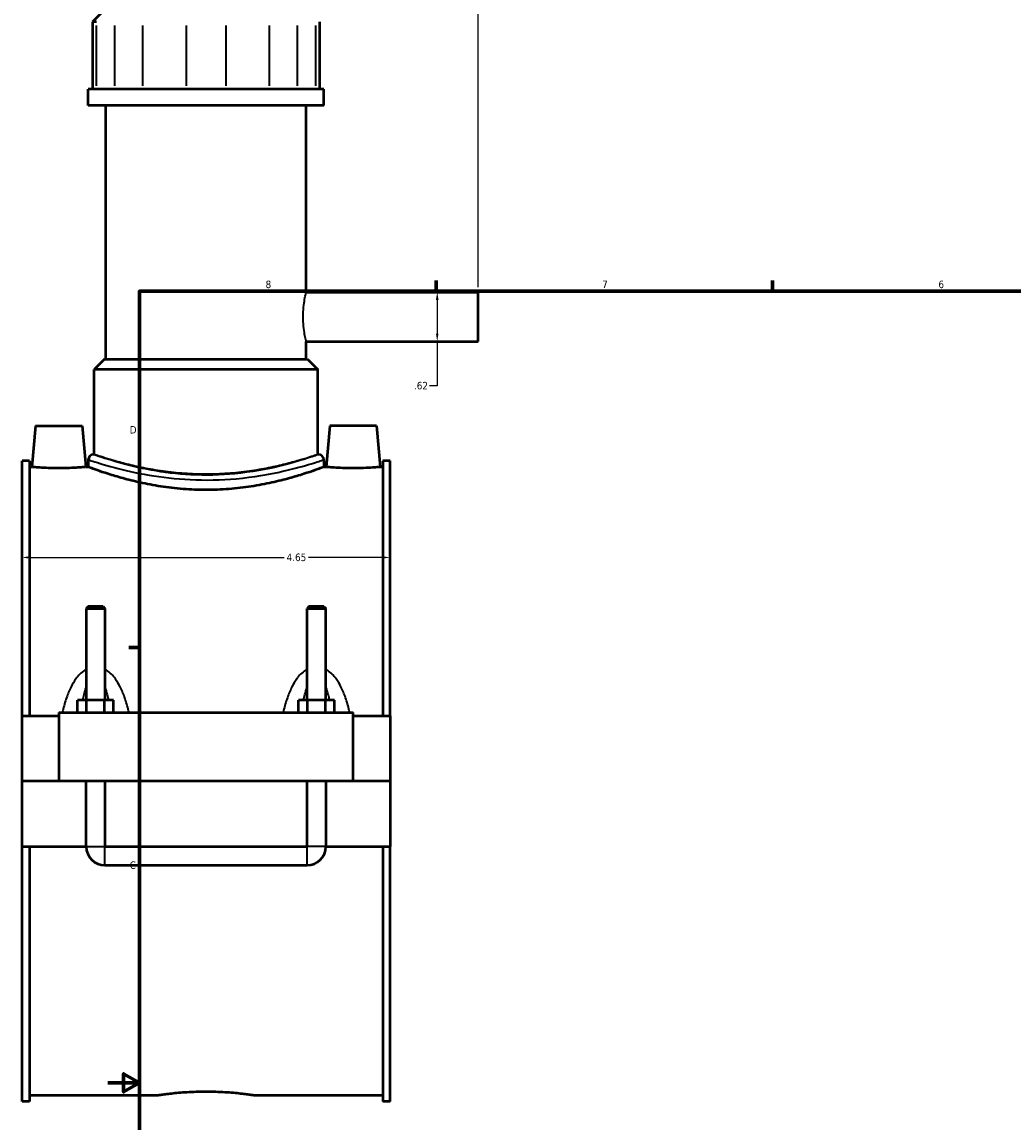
# Model space of a CAD drawing. Header units: inches. Extents: x -1 to 49.1, y -1.4 to 48.5.
# Tile 2 of 9: x -1 to 11.5, y 10.5 to 24.4. Entities that reach past the tile are written whole.
import ezdxf

# ---------------------------------------------------------------- set-up
doc = ezdxf.new("R2010")
doc.units = ezdxf.units.IN
doc.header["$MEASUREMENT"] = 0
for name, color, linetype, lineweight in [('Border (ANSI)', 7, 'Continuous', 70), ('Dimension (ANSI)', 7, 'Continuous', 25), ('Visible (ANSI)', 7, 'Continuous', 50), ('Visible Narrow (ANSI)', 7, 'Continuous', 35)]:
    doc.layers.add(name, color=color, linetype=linetype, lineweight=lineweight)
doc.styles.add('Note Text (ANSI)', font='tahoma.ttf')
doc.dimstyles.new('Default (ANSI)', dxfattribs={"dimtxt": 0.094488, "dimasz": 0.098425, "dimexe": 0.125, "dimexo": 0.0625, "dimgap": 0.031496, "dimtad": 0, "dimtih": 1, "dimtoh": 1, "dimrnd": 1e-08, "dimzin": 4, "dimdsep": 46, "dimtxsty": 'Note Text (ANSI)', "dimcen": 0.09, "dimdle": 0.393701, "dimclrd": 256, "dimclre": 256, "dimclrt": 5, "dimadec": 0, "dimazin": 1, "dimtfac": 1, "dimtofl": 0, "dimtmove": 0, "dimatfit": 3, "dimfxl": 1, "dimtolj": 1, "dimtzin": 4, "dimlwd": -1, "dimlwe": -1, "dimarcsym": 0})

# ---------------------------------------------------------------- blocks, each defined once
blk = doc.blocks.new('Borders Default Border')
at = {"layer": 'Border (ANSI)'}
for p, q in [((4.25, 21), (4.25, 21.134)), ((8.5, 21), (8.5, 21.134)), ((0.5, 16.5), (0.366, 16.5))]:
    blk.add_line(p, q, dxfattribs=at)
at = {"layer": 'Border (ANSI)', "flags": 128}
for points in [[(0.5, 1), (0.5, 21), (33.5, 21), (33.5, 1), (0.5, 1)], [(0.1, 11), (0.5, 11), (0.3, 11.115), (0.3, 10.885), (0.5, 11)]]:
    blk.add_lwpolyline(points, dxfattribs=at)
at = {"layer": 'Border (ANSI)', "color": 5, "true_color": 0x0000ff, "char_height": 0.0945, "attachment_point": 7, "style": 'Note Text (ANSI)'}
for s, insert in [('8', (2.094, 21.038)), ('7', (6.346, 21.04)), ('6', (10.595, 21.038)), ('D', (0.378, 19.203)), ('C', (0.378, 13.701))]:
    blk.add_mtext(s, dxfattribs=dict(at, insert=insert))
blk = doc.blocks.new('*D6')
at = {"layer": 'Defpoints', "color": 0, "transparency": 16777216}
for p in [(4.782, 25.9), (1.342, 25.088), (4.782, 20.989)]:
    blk.add_point(p, dxfattribs=at)
at = {"layer": 'Dimension (ANSI)', "transparency": 16777216}
for p, q in [((1.342, 25.151), (1.342, 26.025)), ((4.782, 21.052), (4.782, 26.025)), ((1.44, 25.9), (3.549, 25.9)), ((4.683, 25.9), (3.855, 25.9))]:
    blk.add_line(p, q, dxfattribs=at)
for points in [[(1.44, 25.917), (1.44, 25.884), (1.342, 25.9)], [(4.683, 25.917), (4.683, 25.884), (4.782, 25.9)]]:
    blk.add_solid(points, dxfattribs=at)
at = {"layer": 'Dimension (ANSI)', "color": 5, "transparency": 16777216, "insert": (3.58, 25.95), "char_height": 0.0945, "attachment_point": 1, "style": 'Note Text (ANSI)'}
blk.add_mtext('\\A1;3.44', dxfattribs=at)
blk = doc.blocks.new('*D7')
at = {"layer": 'Defpoints', "color": 0, "transparency": 16777216}
for p in [(3.667, 17.637), (-0.983, 17.248), (3.667, 17.248)]:
    blk.add_point(p, dxfattribs=at)
at = {"layer": 'Dimension (ANSI)', "transparency": 16777216}
for p, q in [((-0.885, 17.637), (2.329, 17.637)), ((3.568, 17.637), (2.635, 17.637))]:
    blk.add_line(p, q, dxfattribs=at)
for points in [[(-0.885, 17.654), (-0.885, 17.621), (-0.983, 17.637)], [(3.568, 17.654), (3.568, 17.621), (3.667, 17.637)]]:
    blk.add_solid(points, dxfattribs=at)
at = {"layer": 'Dimension (ANSI)', "color": 5, "transparency": 16777216, "insert": (2.36, 17.686), "char_height": 0.0945, "attachment_point": 1, "style": 'Note Text (ANSI)'}
blk.add_mtext('\\A1;4.65', dxfattribs=at)
blk = doc.blocks.new('*D9')
at = {"layer": 'Defpoints', "color": 0, "transparency": 16777216}
for p in [(4.051, 20.989), (4.051, 20.367), (4.263, 20.367)]:
    blk.add_point(p, dxfattribs=at)
at = {"layer": 'Dimension (ANSI)', "transparency": 16777216}
for p, q in [((4.263, 20.891), (4.263, 20.466)), ((4.263, 20.367), (4.263, 19.806)), ((4.263, 19.806), (4.164, 19.806))]:
    blk.add_line(p, q, dxfattribs=at)
for points in [[(4.246, 20.891), (4.279, 20.891), (4.263, 20.989)], [(4.246, 20.466), (4.279, 20.466), (4.263, 20.367)]]:
    blk.add_solid(points, dxfattribs=at)
at = {"layer": 'Dimension (ANSI)', "color": 5, "transparency": 16777216, "insert": (3.969, 19.855), "char_height": 0.0945, "attachment_point": 1, "style": 'Note Text (ANSI)'}
blk.add_mtext('\\A1;.62', dxfattribs=at)

msp = doc.modelspace()

# ---------------------------------------------------------------- linework, layer by layer
at = {"layer": 'Visible (ANSI)'}
for p, q in [((0.107, 24.6), (-0.092, 24.402)), ((-0.042, 24.402), (-0.092, 24.402)), ((-0.092, 24.402), (-0.092, 23.555)), ((2.776, 24.402), (2.776, 23.555)), ((2.83, 23.555), (-0.146, 23.555)), ((-0.146, 23.346), (-0.146, 23.555)), ((2.83, 23.346), (2.83, 23.555)), ((2.83, 23.346), (-0.146, 23.346)), ((0.077, 20.142), (0.077, 23.346)), ((2.607, 20.989), (2.607, 23.346)), ((2.607, 20.989), (4.782, 20.989)), ((4.782, 20.367), (4.782, 20.989)), ((2.607, 20.142), (2.607, 20.367)), ((2.607, 20.367), (4.782, 20.367)), ((0.06, 20.142), (-0.072, 20.01)), ((0.06, 20.142), (2.623, 20.142)), ((2.623, 20.142), (2.756, 20.01)), ((2.756, 20.01), (-0.072, 20.01)), ((-0.072, 18.938), (-0.072, 20.01)), ((2.756, 18.938), (2.756, 20.01)), ((-0.813, 19.299), (-0.859, 18.78)), ((-0.813, 19.299), (-0.223, 19.299)), ((-0.223, 19.299), (-0.177, 18.78)), ((2.907, 19.299), (2.861, 18.78)), ((3.497, 19.299), (2.907, 19.299)), ((3.497, 19.299), (3.543, 18.78)), ((-0.072, 18.938), (-0.08, 18.938)), ((2.764, 18.938), (2.756, 18.938)), ((-0.983, 15.638), (-0.983, 18.859)), ((-0.89, 18.859), (-0.983, 18.859)), ((-0.89, 18.859), (-0.89, 15.638)), ((-0.89, 18.78), (-0.859, 18.78)), ((-0.177, 18.78), (-0.146, 18.78)), ((-0.146, 18.872), (-0.146, 18.78)), ((2.83, 18.872), (2.83, 18.78)), ((2.83, 18.78), (2.861, 18.78)), ((3.543, 18.78), (3.574, 18.78)), ((3.574, 18.859), (3.574, 15.638)), ((3.667, 18.859), (3.574, 18.859)), ((3.667, 15.638), (3.667, 18.859)), ((-0.148, 17.018), (-0.171, 16.994)), ((-0.171, 16.994), (0.065, 16.994)), ((-0.171, 16.994), (-0.171, 15.835)), ((0.041, 17.018), (-0.148, 17.018)), ((0.041, 17.018), (0.065, 16.994)), ((0.065, 16.994), (0.065, 15.835)), ((2.642, 17.018), (2.619, 16.994)), ((2.619, 16.994), (2.855, 16.994)), ((2.619, 15.835), (2.619, 16.994)), ((2.831, 17.018), (2.642, 17.018)), ((2.831, 17.018), (2.855, 16.994)), ((2.855, 15.835), (2.855, 16.994)), ((-0.28, 15.677), (-0.28, 15.835)), ((-0.167, 15.835), (-0.28, 15.835)), ((-0.167, 15.677), (-0.167, 15.835)), ((0.06, 15.835), (-0.167, 15.835)), ((0.06, 15.677), (0.06, 15.835)), ((0.174, 15.835), (0.06, 15.835)), ((0.174, 15.677), (0.174, 15.835)), ((2.51, 15.677), (2.51, 15.835)), ((2.623, 15.835), (2.51, 15.835)), ((2.623, 15.677), (2.623, 15.835)), ((2.85, 15.835), (2.623, 15.835)), ((2.85, 15.677), (2.85, 15.835)), ((2.964, 15.835), (2.85, 15.835)), ((2.964, 15.677), (2.964, 15.835)), ((-0.983, 15.638), (-0.518, 15.638)), ((-0.983, 14.813), (-0.983, 15.638)), ((-0.518, 15.677), (-0.518, 14.813)), ((-0.518, 15.677), (3.202, 15.677)), ((3.202, 14.813), (3.202, 15.677)), ((3.202, 15.638), (3.667, 15.638)), ((3.667, 15.638), (3.667, 14.813)), ((-0.983, 14.813), (-0.518, 14.813)), ((-0.983, 13.984), (-0.983, 14.809)), ((-0.171, 14.809), (-0.983, 14.809)), ((-0.518, 14.813), (3.202, 14.813)), ((-0.171, 14.813), (-0.171, 14.809)), ((-0.171, 13.984), (-0.171, 14.809)), ((0.065, 14.813), (0.065, 14.809)), ((0.065, 14.809), (0.065, 13.984)), ((2.619, 14.809), (0.065, 14.809)), ((2.619, 14.809), (2.619, 14.813)), ((2.619, 13.984), (2.619, 14.809)), ((2.855, 14.809), (2.855, 14.813)), ((2.855, 14.809), (2.855, 13.984)), ((3.667, 14.809), (2.855, 14.809)), ((3.202, 14.813), (3.667, 14.813)), ((3.667, 14.809), (3.667, 13.984)), ((-0.983, 10.763), (-0.983, 13.984)), ((-0.983, 13.984), (-0.171, 13.984)), ((-0.89, 13.984), (-0.89, 10.763)), ((0.065, 13.984), (2.619, 13.984)), ((2.855, 13.984), (3.667, 13.984)), ((3.574, 13.984), (3.574, 10.763)), ((3.667, 10.763), (3.667, 13.984)), ((0.065, 13.748), (2.619, 13.748)), ((-0.89, 10.843), (0.725, 10.843)), ((1.959, 10.843), (3.574, 10.843)), ((-0.89, 10.763), (-0.983, 10.763)), ((3.667, 10.763), (3.574, 10.763))]:
    msp.add_line(p, q, dxfattribs=at)
for centre, radius, start, end in [((-0.08, 18.872), 0.0661, 90, 180), ((2.764, 18.872), 0.0661, 0, 90), ((0.065, 13.984), 0.236, 180, 270), ((2.619, 13.984), 0.236, 270, 0)]:
    msp.add_arc(centre, radius, start, end, dxfattribs=at)
for points, knots in [([(-0.177, 18.78), (-0.177, 18.78), (-0.186, 18.779), (-0.221, 18.776), (-0.247, 18.774), (-0.307, 18.77), (-0.345, 18.768), (-0.43, 18.766), (-0.475, 18.765), (-0.561, 18.765), (-0.607, 18.766), (-0.691, 18.768), (-0.729, 18.77), (-0.79, 18.774), (-0.816, 18.776), (-0.85, 18.779), (-0.859, 18.78), (-0.859, 18.78)], [1.307237, 1.307237, 1.307237, 1.307237, 1.633904, 1.633904, 1.960572, 1.960572, 2.287523, 2.287523, 2.614474, 2.614474, 2.941426, 2.941426, 3.268377, 3.268377, 3.595044, 3.595044, 3.921712, 3.921712, 3.921712, 3.921712]), ([(2.83, 18.78), (2.83, 18.78), (2.821, 18.776), (2.783, 18.762), (2.754, 18.751), (2.678, 18.725), (2.63, 18.709), (2.521, 18.674), (2.46, 18.656), (2.329, 18.619), (2.254, 18.601), (2.093, 18.565), (2.005, 18.548), (1.822, 18.52), (1.727, 18.509), (1.534, 18.494), (1.436, 18.49), (1.247, 18.49), (1.15, 18.494), (0.957, 18.509), (0.861, 18.52), (0.678, 18.548), (0.591, 18.565), (0.429, 18.601), (0.355, 18.619), (0.224, 18.656), (0.162, 18.674), (0.053, 18.709), (0.006, 18.725), (-0.07, 18.751), (-0.099, 18.762), (-0.137, 18.776), (-0.146, 18.78), (-0.146, 18.78)], [5.757008, 5.757008, 5.757008, 5.757008, 6.476358, 6.476358, 7.195709, 7.195709, 7.915059, 7.915059, 8.634409, 8.634409, 9.354311, 9.354311, 10.074212, 10.074212, 10.794114, 10.794114, 11.514016, 11.514016, 12.233917, 12.233917, 12.953819, 12.953819, 13.67372, 13.67372, 14.393622, 14.393622, 15.112972, 15.112972, 15.832323, 15.832323, 16.551673, 16.551673, 17.271023, 17.271023, 17.271023, 17.271023]), ([(3.543, 18.78), (3.543, 18.78), (3.534, 18.779), (3.499, 18.776), (3.473, 18.774), (3.413, 18.77), (3.375, 18.768), (3.29, 18.766), (3.245, 18.765), (3.202, 18.765), (3.159, 18.765), (3.113, 18.766), (3.029, 18.768), (2.991, 18.77), (2.93, 18.774), (2.904, 18.776), (2.87, 18.779), (2.861, 18.78), (2.861, 18.78)], [3.921712, 3.921712, 3.921712, 3.921712, 4.248379, 4.248379, 4.575046, 4.575046, 4.901997, 4.901997, 5.228949, 5.228949, 5.228949, 5.5559, 5.5559, 5.882851, 5.882851, 6.209519, 6.209519, 6.536186, 6.536186, 6.536186, 6.536186]), ([(0.725, 10.843), (0.725, 10.843), (0.728, 10.843), (0.744, 10.846), (0.756, 10.847), (0.787, 10.852), (0.807, 10.855), (0.852, 10.86), (0.878, 10.864), (0.933, 10.87), (0.964, 10.873), (1.031, 10.879), (1.067, 10.881), (1.143, 10.886), (1.183, 10.888), (1.263, 10.89), (1.303, 10.891), (1.381, 10.891), (1.421, 10.89), (1.501, 10.888), (1.54, 10.886), (1.616, 10.881), (1.653, 10.879), (1.72, 10.873), (1.751, 10.87), (1.806, 10.864), (1.831, 10.86), (1.877, 10.855), (1.896, 10.852), (1.928, 10.847), (1.94, 10.846), (1.955, 10.843), (1.959, 10.843), (1.959, 10.843)], [2.366712, 2.366712, 2.366712, 2.366712, 2.662549, 2.662549, 2.958385, 2.958385, 3.254221, 3.254221, 3.550057, 3.550057, 3.845899, 3.845899, 4.141741, 4.141741, 4.437583, 4.437583, 4.733425, 4.733425, 5.029267, 5.029267, 5.325109, 5.325109, 5.620951, 5.620951, 5.916793, 5.916793, 6.212629, 6.212629, 6.508465, 6.508465, 6.804301, 6.804301, 7.100137, 7.100137, 7.100137, 7.100137])]:
    msp.add_open_spline(points, degree=3, knots=knots, dxfattribs=at)
at = {"layer": 'Visible Narrow (ANSI)'}
for p, q in [((-0.042, 23.597), (-0.042, 24.359)), ((0.185, 24.359), (0.185, 23.597)), ((0.543, 23.597), (0.543, 24.359)), ((1.089, 24.359), (1.089, 23.597)), ((1.595, 23.597), (1.595, 24.359)), ((2.141, 24.359), (2.141, 23.597)), ((2.499, 23.597), (2.499, 24.359)), ((2.725, 24.359), (2.725, 23.597)), ((-0.17, 13.984), (0.063, 13.984)), ((0.065, 13.75), (0.065, 13.983)), ((2.619, 13.75), (2.619, 13.983)), ((2.853, 13.984), (2.62, 13.984))]:
    msp.add_line(p, q, dxfattribs=at)
for points, knots in [([(2.607, 20.367), (2.607, 20.367), (2.605, 20.375), (2.598, 20.407), (2.592, 20.431), (2.583, 20.486), (2.577, 20.521), (2.57, 20.597), (2.568, 20.639), (2.568, 20.717), (2.57, 20.759), (2.577, 20.836), (2.583, 20.871), (2.592, 20.926), (2.598, 20.95), (2.605, 20.981), (2.607, 20.989), (2.607, 20.989)], [1.195628, 1.195628, 1.195628, 1.195628, 1.494515, 1.494515, 1.793403, 1.793403, 2.092329, 2.092329, 2.391256, 2.391256, 2.690182, 2.690182, 2.989109, 2.989109, 3.287996, 3.287996, 3.586884, 3.586884, 3.586884, 3.586884]), ([(2.764, 18.938), (2.764, 18.938), (2.761, 18.937), (2.734, 18.928), (2.685, 18.91), (2.526, 18.859), (2.409, 18.824), (2.108, 18.751), (1.914, 18.715), (1.526, 18.677), (1.335, 18.672), (0.975, 18.691), (0.807, 18.712), (0.494, 18.769), (0.352, 18.804), (0.102, 18.875), (0.004, 18.909), (-0.068, 18.934), (-0.08, 18.938), (-0.08, 18.938)], [17.256123, 17.256123, 17.256123, 17.256123, 17.685432, 17.685432, 18.967156, 18.967156, 20.408642, 20.408642, 22.065775, 22.065775, 23.501924, 23.501924, 24.847355, 24.847355, 26.270964, 26.270964, 27.941283, 27.941283, 28.760193, 28.760193, 28.760193, 28.760193]), ([(2.756, 18.938), (2.756, 18.938), (2.747, 18.935), (2.711, 18.923), (2.683, 18.914), (2.611, 18.891), (2.566, 18.877), (2.462, 18.847), (2.404, 18.831), (2.279, 18.8), (2.209, 18.784), (2.055, 18.753), (1.972, 18.739), (1.798, 18.714), (1.707, 18.705), (1.524, 18.692), (1.431, 18.689), (1.252, 18.689), (1.16, 18.692), (0.977, 18.705), (0.886, 18.714), (0.712, 18.739), (0.629, 18.753), (0.475, 18.784), (0.405, 18.8), (0.28, 18.831), (0.221, 18.847), (0.118, 18.877), (0.073, 18.891), (0, 18.914), (-0.027, 18.923), (-0.063, 18.935), (-0.072, 18.938), (-0.072, 18.938)], [5.458873, 5.458873, 5.458873, 5.458873, 6.141054, 6.141054, 6.823236, 6.823236, 7.505417, 7.505417, 8.187599, 8.187599, 8.870135, 8.870135, 9.552672, 9.552672, 10.235209, 10.235209, 10.917746, 10.917746, 11.600282, 11.600282, 12.282819, 12.282819, 12.965356, 12.965356, 13.647893, 13.647893, 14.330074, 14.330074, 15.012256, 15.012256, 15.694437, 15.694437, 16.376618, 16.376618, 16.376618, 16.376618]), ([(-0.146, 18.872), (-0.146, 18.872), (-0.134, 18.868), (-0.058, 18.843), (0.044, 18.81), (0.306, 18.74), (0.455, 18.705), (0.782, 18.65), (0.958, 18.629), (1.334, 18.611), (1.534, 18.615), (1.941, 18.652), (2.143, 18.688), (2.459, 18.76), (2.581, 18.794), (2.748, 18.845), (2.799, 18.862), (2.827, 18.871), (2.83, 18.872), (2.83, 18.872)], [-28.760193, -28.760193, -28.760193, -28.760193, -27.941283, -27.941283, -26.270964, -26.270964, -24.847355, -24.847355, -23.501924, -23.501924, -22.065775, -22.065775, -20.408642, -20.408642, -18.967156, -18.967156, -17.685432, -17.685432, -17.256123, -17.256123, -17.256123, -17.256123]), ([(-0.171, 16.225), (-0.178, 16.221), (-0.184, 16.218), (-0.213, 16.199), (-0.234, 16.181), (-0.271, 16.144), (-0.287, 16.124), (-0.325, 16.072), (-0.345, 16.039), (-0.385, 15.96), (-0.404, 15.913), (-0.44, 15.811), (-0.455, 15.756), (-0.47, 15.692), (-0.472, 15.685), (-0.474, 15.677)], [-2.36167, -2.36167, -2.36167, -2.36167, -2.304165, -2.304165, -2.099394, -2.099394, -1.90878, -1.90878, -1.623189, -1.623189, -1.251919, -1.251919, -0.83598, -0.83598, -0.781638, -0.781638, -0.781638, -0.781638]), ([(0.367, 15.677), (0.366, 15.685), (0.364, 15.692), (0.349, 15.756), (0.333, 15.811), (0.298, 15.913), (0.279, 15.96), (0.238, 16.039), (0.219, 16.072), (0.181, 16.124), (0.165, 16.144), (0.128, 16.181), (0.107, 16.199), (0.078, 16.218), (0.072, 16.221), (0.065, 16.225)], [-4.568716, -4.568716, -4.568716, -4.568716, -4.514374, -4.514374, -4.098436, -4.098436, -3.727166, -3.727166, -3.441574, -3.441574, -3.250961, -3.250961, -3.04619, -3.04619, -2.988684, -2.988684, -2.988684, -2.988684]), ([(2.619, 16.225), (2.612, 16.221), (2.606, 16.218), (2.577, 16.199), (2.556, 16.181), (2.519, 16.144), (2.503, 16.124), (2.465, 16.072), (2.445, 16.039), (2.405, 15.96), (2.386, 15.913), (2.35, 15.811), (2.335, 15.756), (2.32, 15.692), (2.318, 15.685), (2.316, 15.677)], [-2.36167, -2.36167, -2.36167, -2.36167, -2.304165, -2.304165, -2.099394, -2.099394, -1.908781, -1.908781, -1.623189, -1.623189, -1.251919, -1.251919, -0.83598, -0.83598, -0.781638, -0.781638, -0.781638, -0.781638]), ([(3.157, 15.677), (3.156, 15.685), (3.154, 15.692), (3.139, 15.756), (3.123, 15.811), (3.088, 15.913), (3.069, 15.96), (3.028, 16.039), (3.009, 16.072), (2.971, 16.124), (2.955, 16.144), (2.918, 16.181), (2.897, 16.199), (2.868, 16.218), (2.862, 16.221), (2.855, 16.225)], [-4.568716, -4.568716, -4.568716, -4.568716, -4.514374, -4.514374, -4.098435, -4.098435, -3.727166, -3.727166, -3.441574, -3.441574, -3.250961, -3.250961, -3.04619, -3.04619, -2.988684, -2.988684, -2.988684, -2.988684]), ([(-0.215, 15.835), (-0.21, 15.859), (-0.205, 15.882), (-0.191, 15.936), (-0.182, 15.966), (-0.171, 15.994)], [1.4156837, 1.4156837, 1.4156837, 1.4156837, 1.6231886, 1.6231886, 1.9038075, 1.9038075, 1.9038075, 1.9038075]), ([(0.065, 15.994), (0.075, 15.966), (0.084, 15.936), (0.099, 15.882), (0.104, 15.859), (0.109, 15.835)], [3.4465472, 3.4465472, 3.4465472, 3.4465472, 3.7271661, 3.7271661, 3.9346709, 3.9346709, 3.9346709, 3.9346709]), ([(2.575, 15.835), (2.58, 15.859), (2.585, 15.882), (2.599, 15.936), (2.608, 15.966), (2.619, 15.994)], [1.4156837, 1.4156837, 1.4156837, 1.4156837, 1.6231887, 1.6231887, 1.9038075, 1.9038075, 1.9038075, 1.9038075]), ([(2.855, 15.994), (2.865, 15.966), (2.874, 15.936), (2.889, 15.882), (2.894, 15.859), (2.899, 15.835)], [3.4465472, 3.4465472, 3.4465472, 3.4465472, 3.727166, 3.727166, 3.9346709, 3.9346709, 3.9346709, 3.9346709])]:
    msp.add_open_spline(points, degree=3, knots=knots, dxfattribs=at)

# ---------------------------------------------------------------- block references
msp.add_blockref('Borders Default Border', (0, 0))

# ---------------------------------------------------------------- dimensions: what is measured, and where the dimension line sits
at = {"layer": 'Dimension (ANSI)'}
for base, p1, p2, angle, override, picture, middle in [((4.782, 25.9), (1.342, 25.088), (4.782, 20.989), 180, {"dimgap": 0.031496, "dimtih": 0, "dimtoh": 0, "dimdec": 2, "dimtol": 0, "dimlim": 0, "dimtp": 0, "dimtm": 0, "dimtdec": 2, "dimatfit": 1}, '*D6', (3.702, 25.9)), ((4.263, 20.367), (4.051, 20.989), (4.051, 20.367), 270, {"dimgap": 0.031496, "dimdec": 2, "dimse1": 1, "dimse2": 1, "dimtol": 0, "dimlim": 0, "dimtp": 0, "dimtm": 0, "dimtdec": 2, "dimatfit": 2}, '*D9', (4.051, 19.806)), ((3.667, 17.637), (-0.983, 17.248), (3.667, 17.248), 180, {"dimgap": 0.031496, "dimtih": 0, "dimtoh": 0, "dimdec": 2, "dimse1": 1, "dimse2": 1, "dimtol": 0, "dimlim": 0, "dimtp": 0, "dimtm": 0, "dimtdec": 2, "dimatfit": 1}, '*D7', (2.482, 17.637))]:
    dim = msp.add_linear_dim(base=base, p1=p1, p2=p2, angle=angle, dimstyle='Default (ANSI)', override=override, dxfattribs=at)
    dim.commit()
    dim.dimension.update_dxf_attribs({"geometry": picture, "text_midpoint": middle, "dimtype": 160})

doc.saveas('drawing.dxf')
